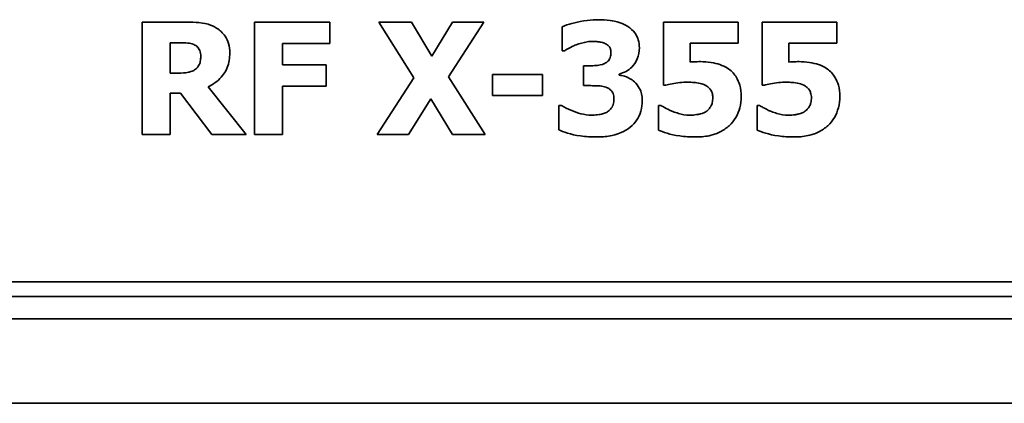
# Model space of a CAD drawing. Header units: millimetres. Extents: x 247 to 1013, y 238 to 653.
# Tile 2 of 7: x 545 to 720, y 238 to 306. Entities that reach past the tile are written whole.
import ezdxf

# ---------------------------------------------------------------- set-up
doc = ezdxf.new("R2010")
doc.units = ezdxf.units.MM
doc.header["$LTSCALE"] = 3
doc.layers.add('Krawędzie widoczne(ISO)', color=7, linetype='Continuous', lineweight=35, true_color=0x262659)

msp = doc.modelspace()

# ---------------------------------------------------------------- linework, layer by layer
at = {"layer": 'Krawędzie widoczne(ISO)'}
for p, q in [((566.76, 305.99), (574.8, 305.99)), ((566.76, 305.99), (566.76, 285.99)), ((586.73, 305.99), (600.11, 305.99)), ((586.73, 305.99), (586.73, 285.99)), ((600.11, 302.18), (600.11, 305.99)), ((608.79, 305.99), (614.59, 305.99)), ((615.03, 296.06), (608.79, 305.99)), ((614.59, 305.99), (618.2, 299.95)), ((618.2, 299.95), (621.91, 305.99)), ((627.47, 305.99), (621.2, 296.27)), ((621.91, 305.99), (627.47, 305.99)), ((641.35, 305.15), (641.35, 300.87)), ((659.37, 305.99), (672.63, 305.99)), ((659.37, 305.99), (659.37, 294.76)), ((672.63, 302.22), (672.63, 305.99)), ((676.89, 305.99), (690.15, 305.99)), ((676.89, 305.99), (676.89, 294.76)), ((690.15, 302.22), (690.15, 305.99)), ((573.44, 302.31), (571.75, 302.31)), ((571.75, 296.93), (571.75, 302.31)), ((600.11, 302.18), (591.72, 302.18)), ((591.72, 298.41), (591.72, 302.18)), ((664.12, 298.89), (664.12, 302.22)), ((672.63, 302.22), (664.12, 302.22)), ((681.64, 298.89), (681.64, 302.22)), ((690.15, 302.22), (681.64, 302.22)), ((641.77, 300.87), (641.35, 300.87)), ((591.72, 298.41), (599.45, 298.41)), ((599.45, 294.6), (599.45, 298.41)), ((645.14, 298.21), (645.93, 298.21)), ((645.14, 298.21), (645.14, 294.7)), ((571.75, 296.93), (573.19, 296.93)), ((608.53, 285.99), (615.03, 296.06)), ((621.2, 296.27), (627.68, 285.99)), ((629, 296.69), (637.89, 296.69)), ((629, 296.69), (629, 292.96)), ((637.89, 292.96), (637.89, 296.69)), ((651.49, 296.56), (651.49, 296.75)), ((578.51, 294.5), (585.24, 285.99)), ((599.45, 294.6), (591.72, 294.6)), ((591.72, 285.99), (591.72, 294.6)), ((646, 294.7), (645.14, 294.7)), ((659.81, 294.76), (659.37, 294.76)), ((677.33, 294.76), (676.89, 294.76)), ((573.57, 293.34), (571.75, 293.34)), ((571.75, 285.99), (571.75, 293.34)), ((579.13, 285.99), (573.57, 293.34)), ((618.02, 292.36), (614.09, 285.99)), ((621.88, 285.99), (618.02, 292.36)), ((637.89, 292.96), (629, 292.96)), ((640.76, 291.18), (641.25, 291.18)), ((640.76, 291.18), (640.76, 286.84)), ((658.51, 291.15), (658.51, 286.79)), ((658.51, 291.15), (658.96, 291.15)), ((676.03, 291.15), (676.48, 291.15)), ((676.03, 291.15), (676.03, 286.79)), ((571.75, 285.99), (566.76, 285.99)), ((585.24, 285.99), (579.13, 285.99)), ((591.72, 285.99), (586.73, 285.99)), ((614.09, 285.99), (608.53, 285.99)), ((627.68, 285.99), (621.88, 285.99)), ((630, 259.83), (443.38, 259.83)), ((816.6, 259.83), (630, 259.83)), ((459.27, 257.24), (800.73, 257.24)), ((900, 253.24), (360, 253.24)), ((900, 238.24), (360, 238.24))]:
    msp.add_line(p, q, dxfattribs=at)
for points, knots in [([(647.72, 306.41), (646.69, 306.41), (645.2, 306.32), (642.53, 305.58), (641.9, 305.38), (641.35, 305.15)], [-0.8344195, -0.8344195, -0.8344195, -0.8344195, -0.1791952, -0.1791952, 0, 0, 0, 0]), ([(653.05, 305.2), (652.62, 305.48), (652.15, 305.69), (650.98, 306.1), (650.34, 306.21), (649.21, 306.38), (648.45, 306.41), (647.72, 306.41)], [-0.4303805, -0.4303805, -0.4303805, -0.4303805, -0.3435443, -0.3435443, -0.2208905, -0.2208905, 0, 0, 0, 0]), ([(579.99, 304.92), (579.52, 305.21), (579.03, 305.43), (578.25, 305.67), (577.75, 305.8), (576.17, 305.97), (575.47, 305.99), (574.8, 305.99)], [-1.042082, -1.042082, -1.042082, -1.042082, -0.484074, -0.484074, -0.206593, -0.206593, 0, 0, 0, 0]), ([(582.32, 300.5), (582.32, 301.06), (582.26, 301.64), (581.98, 302.62), (581.8, 303.05), (581.08, 304.08), (580.58, 304.55), (579.99, 304.92)], [-0.5818069, -0.5818069, -0.5818069, -0.5818069, -0.3783343, -0.3783343, -0.2125843, -0.2125843, 0, 0, 0, 0]), ([(655.09, 301.41), (655.09, 301.89), (655.03, 302.37), (654.78, 303.2), (654.6, 303.64), (653.96, 304.52), (653.53, 304.9), (653.05, 305.2)], [-0.5235456, -0.5235456, -0.5235456, -0.5235456, -0.3286925, -0.3286925, -0.1719352, -0.1719352, 0, 0, 0, 0]), ([(573.44, 302.31), (573.92, 302.31), (574.4, 302.3), (575.23, 302.22), (575.58, 302.14), (575.92, 302.01)], [-0.2564498, -0.2564498, -0.2564498, -0.2564498, -0.1100168, -0.1100168, 0, 0, 0, 0]), ([(575.92, 302.01), (576.17, 301.89), (576.41, 301.75), (576.71, 301.43), (576.86, 301.24), (577.12, 300.6), (577.17, 300.23), (577.17, 299.87)], [-0.3856716, -0.3856716, -0.3856716, -0.3856716, -0.2086987, -0.2086987, -0.1092256, -0.1092256, 0, 0, 0, 0]), ([(641.77, 300.87), (641.93, 300.97), (642.13, 301.09), (642.78, 301.45), (643.02, 301.57), (643.32, 301.72), (643.59, 301.84), (643.86, 301.94)], [-0.1048554, -0.1048554, -0.1048554, -0.1048554, -0.1005139, -0.1005139, -0.0871509, -0.0871509, 0, 0, 0, 0]), ([(643.86, 301.94), (644.48, 302.18), (645.17, 302.38), (646.16, 302.53), (646.5, 302.56), (646.84, 302.56)], [-0.3002306, -0.3002306, -0.3002306, -0.3002306, -0.1023878, -0.1023878, 0, 0, 0, 0]), ([(646.84, 302.56), (647.06, 302.56), (647.3, 302.54), (647.8, 302.5), (648.07, 302.47), (648.59, 302.35), (648.84, 302.27), (649.08, 302.15)], [-0.2282249, -0.2282249, -0.2282249, -0.2282249, -0.1611923, -0.1611923, -0.0787972, -0.0787972, 0, 0, 0, 0]), ([(649.08, 302.15), (649.3, 302.04), (649.49, 301.89), (649.82, 301.51), (649.9, 301.35), (650.02, 301.04), (650.05, 300.8), (650.05, 300.56)], [-0.1316568, -0.1316568, -0.1316568, -0.1316568, -0.1018616, -0.1018616, -0.0704782, -0.0704782, 0, 0, 0, 0]), ([(651.49, 296.75), (651.92, 296.85), (652.34, 297.01), (653.1, 297.43), (653.44, 297.69), (654.11, 298.37), (654.47, 298.86), (654.98, 300.09), (655.09, 300.74), (655.09, 301.41)], [-0.7406675, -0.7406675, -0.7406675, -0.7406675, -0.5688645, -0.5688645, -0.4018218, -0.4018218, -0.1993746, -0.1993746, 0, 0, 0, 0]), ([(577.17, 299.87), (577.17, 299.58), (577.14, 299.28), (577.03, 298.74), (576.95, 298.53), (576.69, 298.05), (576.47, 297.81), (576.21, 297.6)], [-0.2362864, -0.2362864, -0.2362864, -0.2362864, -0.1658433, -0.1658433, -0.1006744, -0.1006744, 0, 0, 0, 0]), ([(578.51, 294.5), (579.38, 294.92), (580.16, 295.48), (581.46, 296.92), (581.74, 297.53), (582.2, 298.72), (582.32, 299.62), (582.32, 300.5)], [-0.5005775, -0.5005775, -0.5005775, -0.5005775, -0.3819632, -0.3819632, -0.2650822, -0.2650822, 0, 0, 0, 0]), ([(650.05, 300.56), (650.05, 300.27), (650.02, 299.97), (649.88, 299.57), (649.79, 299.35), (649.4, 298.9), (649.17, 298.74), (648.92, 298.62)], [-0.3924005, -0.3924005, -0.3924005, -0.3924005, -0.1794768, -0.1794768, -0.0847257, -0.0847257, 0, 0, 0, 0]), ([(576.21, 297.6), (576.04, 297.46), (575.85, 297.35), (575.35, 297.13), (575.08, 297.08), (574.4, 296.96), (573.77, 296.93), (573.19, 296.93)], [-0.2331431, -0.2331431, -0.2331431, -0.2331431, -0.210065, -0.210065, -0.1757684, -0.1757684, 0, 0, 0, 0]), ([(648.92, 298.62), (648.43, 298.4), (647.85, 298.3), (646.72, 298.22), (646.32, 298.21), (645.93, 298.21)], [-0.3407959, -0.3407959, -0.3407959, -0.3407959, -0.1176571, -0.1176571, 0, 0, 0, 0]), ([(665.95, 298.96), (665.62, 298.96), (665.1, 298.95), (664.54, 298.92), (664.32, 298.91), (664.12, 298.89)], [-0.1717069, -0.1717069, -0.1717069, -0.1717069, -0.0618521, -0.0618521, 0, 0, 0, 0]), ([(670.78, 297.78), (670.35, 298.05), (669.89, 298.26), (668.95, 298.59), (668.42, 298.73), (667.19, 298.92), (666.57, 298.96), (665.95, 298.96)], [-0.5758862, -0.5758862, -0.5758862, -0.5758862, -0.3761526, -0.3761526, -0.1876348, -0.1876348, 0, 0, 0, 0]), ([(673.18, 292.77), (673.18, 293.44), (673.11, 294.13), (672.81, 295.22), (672.61, 295.77), (671.83, 296.93), (671.35, 297.4), (670.78, 297.78)], [-0.7438777, -0.7438777, -0.7438777, -0.7438777, -0.4234134, -0.4234134, -0.2059906, -0.2059906, 0, 0, 0, 0]), ([(683.47, 298.96), (683.14, 298.96), (682.62, 298.95), (682.05, 298.92), (681.84, 298.91), (681.64, 298.89)], [-0.1736961, -0.1736961, -0.1736961, -0.1736961, -0.0618032, -0.0618032, 0, 0, 0, 0]), ([(688.3, 297.78), (687.86, 298.05), (687.4, 298.27), (686.46, 298.6), (685.93, 298.73), (684.7, 298.92), (684.08, 298.96), (683.47, 298.96)], [-0.5818275, -0.5818275, -0.5818275, -0.5818275, -0.3792379, -0.3792379, -0.1877497, -0.1877497, 0, 0, 0, 0]), ([(690.7, 292.77), (690.7, 293.44), (690.63, 294.12), (690.33, 295.22), (690.13, 295.77), (689.35, 296.93), (688.87, 297.4), (688.3, 297.78)], [-0.7455451, -0.7455451, -0.7455451, -0.7455451, -0.4252313, -0.4252313, -0.2073189, -0.2073189, 0, 0, 0, 0]), ([(654.22, 295.36), (653.95, 295.6), (653.66, 295.82), (653.25, 296.04), (652.95, 296.2), (652.14, 296.45), (651.82, 296.52), (651.49, 296.56)], [-0.7495758, -0.7495758, -0.7495758, -0.7495758, -0.2567497, -0.2567497, -0.0987757, -0.0987757, 0, 0, 0, 0]), ([(646, 294.7), (646.33, 294.7), (646.67, 294.69), (647.73, 294.67), (647.96, 294.66), (648.48, 294.6), (648.82, 294.53), (649.14, 294.42)], [-0.1828955, -0.1828955, -0.1828955, -0.1828955, -0.1575823, -0.1575823, -0.102511, -0.102511, 0, 0, 0, 0]), ([(649.14, 294.42), (649.33, 294.36), (649.5, 294.27), (649.82, 294.07), (649.96, 293.95), (650.23, 293.67), (650.34, 293.5), (650.53, 292.98), (650.57, 292.66), (650.57, 292.35)], [-0.3038169, -0.3038169, -0.3038169, -0.3038169, -0.2333732, -0.2333732, -0.1667108, -0.1667108, -0.092696, -0.092696, 0, 0, 0, 0]), ([(655.61, 292.05), (655.61, 292.46), (655.57, 292.87), (655.41, 293.55), (655.3, 293.88), (654.86, 294.68), (654.57, 295.05), (654.22, 295.36)], [-0.4527252, -0.4527252, -0.4527252, -0.4527252, -0.2741183, -0.2741183, -0.1418673, -0.1418673, 0, 0, 0, 0]), ([(659.81, 294.76), (660.36, 294.9), (661.36, 295.12), (662.78, 295.29), (663.27, 295.31), (663.76, 295.31)], [-0.4304529, -0.4304529, -0.4304529, -0.4304529, -0.1487953, -0.1487953, 0, 0, 0, 0]), ([(663.76, 295.31), (664.09, 295.31), (664.43, 295.29), (665.14, 295.22), (665.53, 295.19), (666.33, 294.99), (666.73, 294.84), (667.08, 294.6)], [-0.3460299, -0.3460299, -0.3460299, -0.3460299, -0.2480561, -0.2480561, -0.1292631, -0.1292631, 0, 0, 0, 0]), ([(667.08, 294.6), (667.29, 294.47), (667.46, 294.31), (667.87, 293.81), (667.98, 293.52), (668.1, 293.17), (668.14, 292.87), (668.14, 292.57)], [-0.12864, -0.12864, -0.12864, -0.12864, -0.1136618, -0.1136618, -0.0886637, -0.0886637, 0, 0, 0, 0]), ([(677.33, 294.76), (677.81, 294.88), (678.83, 295.12), (680.31, 295.29), (680.79, 295.31), (681.28, 295.31)], [-0.452795, -0.452795, -0.452795, -0.452795, -0.1487779, -0.1487779, 0, 0, 0, 0]), ([(681.28, 295.31), (681.61, 295.31), (681.94, 295.29), (682.66, 295.22), (683.05, 295.19), (683.85, 295), (684.25, 294.84), (684.6, 294.6)], [-0.3491999, -0.3491999, -0.3491999, -0.3491999, -0.2505633, -0.2505633, -0.1309357, -0.1309357, 0, 0, 0, 0]), ([(684.6, 294.6), (684.81, 294.47), (684.99, 294.3), (685.4, 293.8), (685.5, 293.52), (685.62, 293.16), (685.66, 292.87), (685.66, 292.57)], [-0.1293898, -0.1293898, -0.1293898, -0.1293898, -0.1135731, -0.1135731, -0.0878552, -0.0878552, 0, 0, 0, 0]), ([(650.57, 292.35), (650.57, 292.02), (650.54, 291.66), (650.42, 291.23), (650.33, 290.98), (649.95, 290.46), (649.77, 290.28), (649.56, 290.13)], [-0.5236781, -0.5236781, -0.5236781, -0.5236781, -0.1938624, -0.1938624, -0.0768559, -0.0768559, 0, 0, 0, 0]), ([(668.14, 292.57), (668.14, 292.26), (668.11, 291.93), (668.01, 291.5), (667.94, 291.26), (667.61, 290.73), (667.46, 290.53), (667.28, 290.35)], [-0.4561464, -0.4561464, -0.4561464, -0.4561464, -0.1866446, -0.1866446, -0.0761923, -0.0761923, 0, 0, 0, 0]), ([(671.05, 287.58), (671.51, 288), (671.9, 288.47), (672.58, 289.61), (672.8, 290.22), (673.1, 291.41), (673.18, 292.09), (673.18, 292.77)], [-0.514944, -0.514944, -0.514944, -0.514944, -0.3690779, -0.3690779, -0.2046138, -0.2046138, 0, 0, 0, 0]), ([(685.66, 292.57), (685.66, 292.26), (685.63, 291.93), (685.53, 291.5), (685.46, 291.26), (685.13, 290.72), (684.98, 290.53), (684.8, 290.35)], [-0.4702576, -0.4702576, -0.4702576, -0.4702576, -0.1878006, -0.1878006, -0.0757251, -0.0757251, 0, 0, 0, 0]), ([(688.58, 287.58), (689.04, 288), (689.43, 288.48), (690.07, 289.56), (690.3, 290.14), (690.62, 291.42), (690.7, 292.09), (690.7, 292.77)], [-0.5911811, -0.5911811, -0.5911811, -0.5911811, -0.396954, -0.396954, -0.2023745, -0.2023745, 0, 0, 0, 0]), ([(646.55, 289.45), (645.33, 289.45), (644.08, 289.83), (642.36, 290.55), (641.78, 290.84), (641.25, 291.18)], [-0.5608772, -0.5608772, -0.5608772, -0.5608772, -0.1897892, -0.1897892, 0, 0, 0, 0]), ([(653.47, 287.32), (653.92, 287.69), (654.32, 288.11), (654.96, 289.08), (655.2, 289.61), (655.53, 290.78), (655.61, 291.42), (655.61, 292.05)], [-0.53913, -0.53913, -0.53913, -0.53913, -0.3656242, -0.3656242, -0.1919375, -0.1919375, 0, 0, 0, 0]), ([(661.05, 290.09), (660.27, 290.39), (659.94, 290.6), (659.35, 290.94), (659.15, 291.04), (658.96, 291.15)], [-0.2058183, -0.2058183, -0.2058183, -0.2058183, -0.0649101, -0.0649101, 0, 0, 0, 0]), ([(678.58, 290.09), (677.79, 290.39), (677.46, 290.6), (676.86, 290.94), (676.67, 291.05), (676.48, 291.15)], [-0.2082525, -0.2082525, -0.2082525, -0.2082525, -0.0647534, -0.0647534, 0, 0, 0, 0]), ([(649.56, 290.13), (649.37, 289.98), (649.15, 289.87), (648.67, 289.69), (648.41, 289.62), (648.1, 289.57), (647.88, 289.54), (647.25, 289.47), (646.9, 289.45), (646.55, 289.45)], [-1.021234, -1.021234, -1.021234, -1.021234, -0.623446, -0.623446, -0.189725, -0.189725, -0.105582, -0.105582, 0, 0, 0, 0]), ([(664.13, 289.45), (663.3, 289.45), (662.69, 289.57), (661.71, 289.86), (661.38, 289.97), (661.05, 290.09)], [-0.3103967, -0.3103967, -0.3103967, -0.3103967, -0.1044752, -0.1044752, 0, 0, 0, 0]), ([(667.28, 290.35), (667.14, 290.22), (666.98, 290.1), (666.63, 289.9), (666.44, 289.82), (666.04, 289.69), (665.88, 289.65), (665.72, 289.62), (665.63, 289.6), (665.45, 289.57), (665.35, 289.55), (664.88, 289.48), (664.51, 289.45), (664.13, 289.45)], [-0.2455366, -0.2455366, -0.2455366, -0.2455366, -0.2210562, -0.2210562, -0.1948679, -0.1948679, -0.1690534, -0.1690534, -0.142451, -0.142451, -0.1128868, -0.1128868, 0, 0, 0, 0]), ([(681.65, 289.45), (680.83, 289.45), (680.21, 289.57), (679.22, 289.86), (678.9, 289.97), (678.58, 290.09)], [-0.3150589, -0.3150589, -0.3150589, -0.3150589, -0.1043916, -0.1043916, 0, 0, 0, 0]), ([(684.8, 290.35), (684.66, 290.22), (684.5, 290.1), (684.15, 289.9), (683.95, 289.82), (683.56, 289.69), (683.4, 289.65), (683.23, 289.62), (683.14, 289.6), (682.96, 289.56), (682.86, 289.55), (682.4, 289.48), (682.02, 289.45), (681.65, 289.45)], [-0.2503008, -0.2503008, -0.2503008, -0.2503008, -0.2243941, -0.2243941, -0.1966171, -0.1966171, -0.1697539, -0.1697539, -0.142791, -0.142791, -0.1128292, -0.1128292, 0, 0, 0, 0]), ([(647.49, 285.57), (648.3, 285.57), (649.13, 285.62), (650.3, 285.84), (651.03, 285.99), (652.43, 286.61), (652.98, 286.93), (653.47, 287.32)], [-1.041061, -1.041061, -1.041061, -1.041061, -0.461801, -0.461801, -0.190346, -0.190346, 0, 0, 0, 0]), ([(665.01, 285.57), (665.84, 285.57), (666.69, 285.63), (667.85, 285.87), (668.59, 286.05), (670.03, 286.78), (670.57, 287.14), (671.05, 287.58)], [-1.163464, -1.163464, -1.163464, -1.163464, -0.487399, -0.487399, -0.197798, -0.197798, 0, 0, 0, 0]), ([(682.53, 285.57), (683.36, 285.57), (684.22, 285.63), (685.38, 285.88), (686.13, 286.05), (687.56, 286.78), (688.09, 287.15), (688.58, 287.58)], [-1.191096, -1.191096, -1.191096, -1.191096, -0.491441, -0.491441, -0.196975, -0.196975, 0, 0, 0, 0]), ([(640.76, 286.84), (641.53, 286.48), (642.92, 285.99), (645.55, 285.62), (646.54, 285.57), (647.49, 285.57)], [-0.7976577, -0.7976577, -0.7976577, -0.7976577, -0.2859877, -0.2859877, 0, 0, 0, 0]), ([(658.51, 286.79), (659.24, 286.46), (660.58, 285.99), (663.16, 285.63), (664.1, 285.58), (665.01, 285.57)], [-0.7865792, -0.7865792, -0.7865792, -0.7865792, -0.2744398, -0.2744398, 0, 0, 0, 0]), ([(676.03, 286.79), (676.74, 286.47), (678.08, 285.99), (680.7, 285.63), (681.63, 285.58), (682.53, 285.57)], [-0.8034069, -0.8034069, -0.8034069, -0.8034069, -0.2746466, -0.2746466, 0, 0, 0, 0])]:
    msp.add_open_spline(points, degree=3, knots=knots, dxfattribs=at)

doc.saveas('drawing.dxf')
